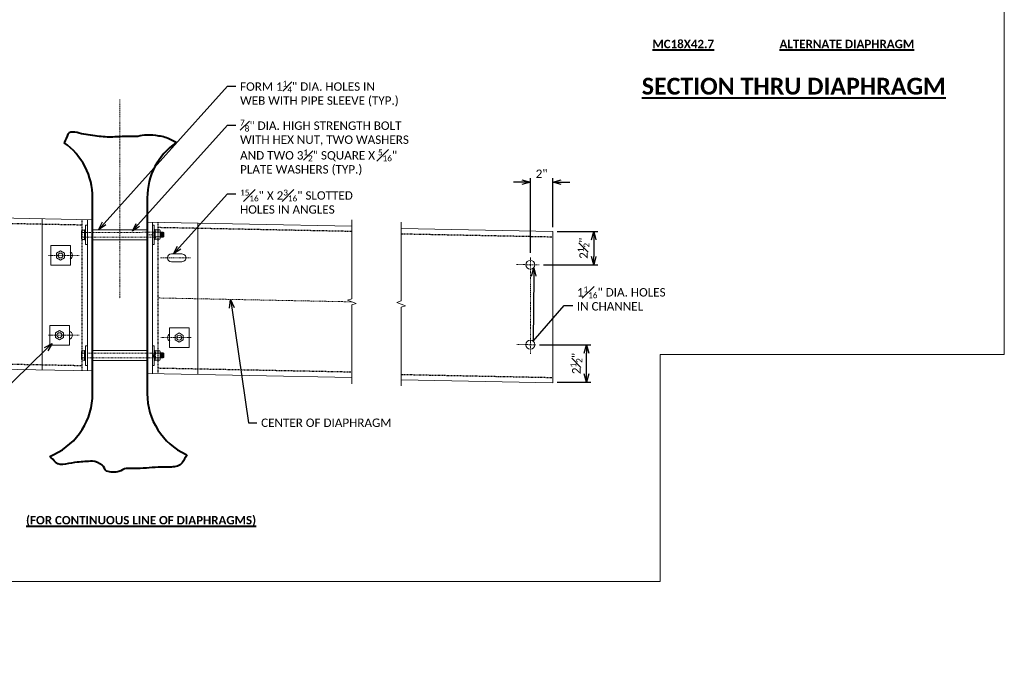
# Model space of a CAD drawing. Extents: x 23 to 640, y -31 to 246.
# Tile 3 of 5: x 225 to 401, y -23 to 95. Entities that reach past the tile are written whole.
import ezdxf
from ezdxf import colors
from ezdxf.entities.mleader import LeaderData, LeaderLine
from ezdxf.math import Vec2, Vec3

# ---------------------------------------------------------------- set-up
doc = ezdxf.new("R2010")
doc.units = 0
doc.header["$MEASUREMENT"] = 0
doc.linetypes.add('Wisdot2', pattern=[0.125, 0.0625, -0.0625])
doc.linetypes.add('Wisdot4', pattern=[0.28125, 0.125, -0.0625, 0.03125, -0.0625])
for name, color, linetype, lineweight in [('B_ANNO_BREAK', 7, 'Continuous', 18), ('B_ANNO_DIM', 7, 'Continuous', 18), ('B_ANNO_TEXT_TITLE', 7, 'Continuous', 40), ('B_CNTR', 1, 'Wisdot4', 18), ('B_CNTR_GIRD', 2, 'Wisdot4', 18), ('B_CONC_GIRD', 50, 'Continuous', 40), ('B_DETAIL', 7, 'Continuous', 18), ('B_DETAIL_HIDDEN', 7, 'Wisdot2', 25), ('B_STEEL', 92, 'Continuous', 18), ('B_STEEL_BOLT', 3, 'Continuous', 18), ('B_STEEL_DIAPH', 96, 'Continuous', 18)]:
    doc.layers.add(name, color=color, linetype=linetype, lineweight=lineweight)
doc.layers.add('B_ANNO_NOPLOT', color=47, linetype='Continuous', lineweight=18, plot=False)
doc.styles.get("Standard").update_dxf_attribs({"font": 'calibri.ttf'})
doc.styles.add('Subtitle', font='calibrib.ttf', dxfattribs={"height": 0.0625})
doc.styles.add('Title', font='calibrib.ttf', dxfattribs={"height": 0.125})
doc.dimstyles.new('Annotative', dxfattribs={"dimscale": 0, "dimtxt": 0.0625, "dimasz": 0.0625, "dimexe": 0.03125, "dimexo": 0.03125, "dimgap": 0.03125, "dimtad": 1, "dimdec": 3, "dimzin": 3, "dimdsep": 46, "dimlunit": 4, "dimtxsty": 'Standard', "dimblk": 'OPEN30', "dimcen": 0.03125, "dimaunit": 1, "dimadec": 0, "dimazin": 3, "dimtfac": 0.75, "dimtdec": 3, "dimtofl": 0, "dimtmove": 0, "dimatfit": 3, "dimldrblk": 'OPEN30', "dimfxl": 1, "dimtfill": 1, "dimfrac": 1, "dimtolj": 1, "dimtzin": 0, "dimarcsym": 0})

# ---------------------------------------------------------------- blocks, each defined once
blk = doc.blocks.new('INS_GSTDIA_BASE')
at = {"layer": 'B_ANNO_NOPLOT', "flags": 128}
blk.add_lwpolyline([(0, 252), (323.93, 252), (323.93, 238.86), (378, 238.86), (378, 40.5), (316.57, 40.5), (316.57, 0), (0, 0), (0, 252)], dxfattribs=at)
blk.add_lwpolyline([(0, 0), (0, 252), (323.93, 252), (323.93, 238.86), (378, 238.86), (378, 40.5), (316.57, 40.5), (316.57, 0)], close=True, dxfattribs=at)
blk = doc.blocks.new('_Open30')
at = {"color": 0, "linetype": 'ByBlock', "lineweight": -2}
for p, q in [((-1, 0.27), (0, 0)), ((0, 0), (-1, -0.27)), ((0, 0), (-1, 0))]:
    blk.add_line(p, q, dxfattribs=at)
blk = doc.blocks.new('*D917')
at = {"layer": 'B_ANNO_DIM', "color": 0, "lineweight": -2, "transparency": 16777216}
for p, q in [((295.05, 42.24), (304.16, 42.24)), ((303.41, 37.04), (303.41, 40.74)), ((298.17, 35.54), (304.16, 35.54))]:
    blk.add_line(p, q, dxfattribs=at)
at = {"layer": 'Defpoints', "color": 0, "transparency": 16777216}
for p in [(294.3, 42.24), (303.41, 42.24), (297.42, 35.54)]:
    blk.add_point(p, dxfattribs=at)
at = {"layer": 'B_ANNO_DIM', "color": 0, "lineweight": -2, "transparency": 16777216, "xscale": 1.5, "yscale": 1.5, "zscale": 1.5}
for p, rotation in [((303.41, 42.24), 90), ((303.41, 35.54), 270)]:
    blk.add_blockref('_Open30', p, dxfattribs=dict(at, rotation=rotation))
at = {"layer": 'B_ANNO_DIM', "color": 0, "transparency": 16777216, "insert": (301.6, 38.89), "char_height": 1.5, "attachment_point": 5, "rotation": 90}
blk.add_mtext('\\A1;2{\\H0.7x;\\S1#2;}"', dxfattribs=at)
blk = doc.blocks.new('*D938')
at = {"layer": 'B_ANNO_DIM', "color": 0, "lineweight": -2, "transparency": 16777216}
for p, q in [((298.17, 62.47), (305.45, 62.47)), ((304.7, 60.97), (304.7, 58)), ((295.73, 56.5), (305.45, 56.5))]:
    blk.add_line(p, q, dxfattribs=at)
at = {"layer": 'Defpoints', "color": 0, "transparency": 16777216}
for p in [(297.42, 62.47), (294.98, 56.5), (304.7, 56.5)]:
    blk.add_point(p, dxfattribs=at)
at = {"layer": 'B_ANNO_DIM', "color": 0, "lineweight": -2, "transparency": 16777216, "xscale": 1.5, "yscale": 1.5, "zscale": 1.5}
for p, rotation in [((304.7, 62.47), 90), ((304.7, 56.5), 270)]:
    blk.add_blockref('_Open30', p, dxfattribs=dict(at, rotation=rotation))
at = {"layer": 'B_ANNO_DIM', "color": 0, "transparency": 16777216, "insert": (302.89, 59.48), "char_height": 1.5, "attachment_point": 5, "rotation": 90}
blk.add_mtext('\\A1;2{\\H0.7x;\\S1#2;}"', dxfattribs=at)
blk = doc.blocks.new('*D932')
at = {"layer": 'B_ANNO_DIM', "color": 0, "lineweight": -2, "transparency": 16777216}
for p, q in [((291.9, 71.27), (290.4, 71.27)), ((293.4, 58.66), (293.4, 72.02)), ((297.42, 63.22), (297.42, 72.02)), ((298.92, 71.27), (300.42, 71.27))]:
    blk.add_line(p, q, dxfattribs=at)
at = {"layer": 'Defpoints', "color": 0, "transparency": 16777216}
for p in [(297.42, 71.27), (297.42, 62.47), (293.4, 57.91)]:
    blk.add_point(p, dxfattribs=at)
at = {"layer": 'B_ANNO_DIM', "color": 0, "lineweight": -2, "transparency": 16777216, "xscale": 1.5, "yscale": 1.5, "zscale": 1.5}
blk.add_blockref('_Open30', (293.4, 71.27), dxfattribs=at)
at = {"layer": 'B_ANNO_DIM', "color": 0, "lineweight": -2, "transparency": 16777216, "xscale": 1.5, "yscale": 1.5, "zscale": 1.5, "rotation": 180}
blk.add_blockref('_Open30', (297.42, 71.27), dxfattribs=at)
at = {"layer": 'B_ANNO_DIM', "color": 0, "transparency": 16777216, "insert": (295.41, 72.78), "char_height": 1.5, "attachment_point": 5}
blk.add_mtext('\\A1;2"', dxfattribs=at)
blk = doc.blocks.new('*U16')
at = {"layer": 'B_STEEL_BOLT'}
for p, q in [((0, 0.83), (-0.72, 0.41)), ((-0.72, 0.41), (-0.72, -0.42)), ((0.72, 0.41), (0, 0.83)), ((0.72, -0.42), (0.72, 0.41)), ((-0.72, -0.42), (0, -0.83)), ((0, -0.83), (0.72, -0.42))]:
    blk.add_line(p, q, dxfattribs=at)
blk.add_circle((0, 0), 0.438, dxfattribs=at)
blk = doc.blocks.new('36WNUT')
at = {"layer": 'B_STEEL_BOLT'}
blk.add_lwpolyline([(-1.75, 1.75), (-1.75, -1.75), (1.75, -1.75), (1.75, 1.75)], close=True, dxfattribs=at)
blk.add_blockref('*U16', (0, 0))
blk = doc.blocks.new('*U908')
at = {"layer": 'B_STEEL_BOLT'}
h = blk.add_hatch(dxfattribs=at)
h.set_pattern_fill('ANSI31', color=256, scale=0.75, angle=230)
h.set_pattern_definition([(275, (227.66219, 61.91185), (0.093393, 0.008171), [])])
h.paths.add_polyline_path([(227.3184, 61.4743), (227.8285, 61.4744), (227.9535, 61.5369), (227.9535, 62.2869), (227.8285, 62.3494), (227.3184, 62.3493)])
h = blk.add_hatch(dxfattribs=at)
h.set_pattern_fill('ANSI31', color=256, scale=0.75, angle=230)
h.set_pattern_definition([(275, (227.66616, 40.34985), (0.093393, 0.008171), [])])
h.paths.add_polyline_path([(227.3224, 39.9123), (227.8325, 39.9124), (227.9575, 39.9749), (227.9575, 40.7249), (227.8325, 40.7874), (227.3224, 40.7873)])
at = {"layer": 'B_ANNO_BREAK', "linetype": 'Continuous', "elevation": 0.8422, "flags": 128}
for points in [[(261.5313, 35.2875), (261.5313, 49.35), (262.3041, 49.6312), (260.7586, 50.1937), (261.5313, 50.475), (261.5313, 64.5375)], [(270.3387, 34.8833), (270.3387, 48.9458), (271.1114, 49.227), (269.5659, 49.7895), (270.3387, 50.0708), (270.3387, 64.1333)]]:
    blk.add_lwpolyline(points, dxfattribs=at)
at = {"layer": 'B_ANNO_NOPLOT', "flags": 128}
blk.add_lwpolyline([(0, 252), (323.9277, 252), (323.9277, 238.8552), (378, 238.8552), (378, 40.4996), (316.5708, 40.4996), (316.5708, 0), (0, 0), (0, 252)], dxfattribs=at)
at = {"layer": 'B_CNTR'}
for p, q in [((226.2353, 61.8925, 0.8422), (225.0133, 61.8925, 0.8422)), ((207.3963, 58.1945, 0.8422), (212.8383, 58.1945, 0.8422)), ((232.7222, 57.7497, 0.8422), (227.2802, 57.7497, 0.8422)), ((294.9798, 56.5013, 0.8422), (290.7333, 56.5864, 0.8422)), ((293.3975, 40.6121, 0.8422), (293.3975, 57.9103, 0.8422)), ((261.5313, 49.9107, 0.8422), (226.8843, 50.6055, 0.8422)), ((207.3963, 43.9445, 0.8422), (212.8383, 43.9445, 0.8422)), ((232.8723, 43.5185, 0.8422), (227.4303, 43.5185, 0.8422)), ((294.3, 42.2389, 0.8422), (290.9687, 42.3057, 0.8422))]:
    blk.add_line(p, q, dxfattribs=at)
at = {"layer": 'B_CNTR_GIRD'}
blk.add_line((220.1343, 86.0555, 0.8422), (220.1343, 50.5398, 0.8422), dxfattribs=at)
at = {"layer": 'B_CONC_GIRD', "elevation": 0.8422}
for points in [[(207.6033, 22.3065), (208.3433, 22.6525, 0.29049946), (215.2593, 33.5285), (215.2593, 68.4925, 0.24400429), (210.1563, 78.3165)], [(230.1543, 78.3525, 0.2459554), (225.0073, 68.4925), (225.0073, 33.5285, 0.2914147), (231.9233, 22.6525), (232.0883, 22.5755)]]:
    blk.add_lwpolyline(points, format="xyb", dxfattribs=at)
at = {"layer": 'B_CONC_GIRD'}
for points, knots in [([(230.1543, 78.3525, 0.8422), (229.6753, 78.5901, 0.8422), (229.1963, 78.8278, 0.8422), (228.7173, 79.0655, 0.8422), (228.0451, 79.399, 0.8422), (227.2752, 79.4882, 0.8422), (226.5283, 79.5915, 0.8422), (225.8596, 79.6839, 0.8422), (225.1801, 79.7243, 0.8422), (224.5143, 79.6785, 0.8422), (223.9868, 79.6422, 0.8422), (223.4706, 79.4286, 0.8422), (222.9383, 79.4165, 0.8422), (222.2381, 79.4005, 0.8422), (221.5367, 79.4298, 0.8422), (220.8363, 79.4165, 0.8422), (219.9606, 79.3998, 0.8422), (219.0848, 79.3208, 0.8422), (218.2093, 79.3285, 0.8422), (217.2428, 79.3369, 0.8422), (216.2809, 79.4618, 0.8422), (215.3193, 79.5915, 0.8422), (214.7615, 79.6667, 0.8422), (214.2084, 79.7621, 0.8422), (213.6563, 79.8535, 0.8422), (213.1266, 79.9412, 0.8422), (212.6048, 80.111, 0.8422), (212.0793, 80.2045, 0.8422), (211.6649, 80.2782, 0.8422), (211.03, 80.2402, 0.8422), (210.8543, 79.8535, 0.8422), (210.6217, 79.3411, 0.8422), (210.389, 78.8288, 0.8422), (210.1563, 78.3165, 0.8422)], [0, 0, 0, 0, 0.0750912, 0.0750912, 0.0750912, 0.1804755, 0.1804755, 0.1804755, 0.27483918, 0.27483918, 0.27483918, 0.34962455, 0.34962455, 0.34962455, 0.44801962, 0.44801962, 0.44801962, 0.57105902, 0.57105902, 0.57105902, 0.70689955, 0.70689955, 0.70689955, 0.78570511, 0.78570511, 0.78570511, 0.8613312, 0.8613312, 0.8613312, 0.92098119, 0.92098119, 0.92098119, 1, 1, 1, 1]), ([(232.0883, 22.5755, 0.8422), (231.8057, 22.1125, 0.8422), (231.523, 21.6495, 0.8422), (231.2403, 21.1865, 0.8422), (230.8789, 20.5944, 0.8422), (230.0076, 20.4378, 0.8422), (229.3143, 20.3985, 0.8422), (228.5265, 20.3538, 0.8422), (227.735, 20.4573, 0.8422), (226.9493, 20.3985, 0.8422), (226.2489, 20.3461, 0.8422), (225.5503, 20.2593, 0.8422), (224.8483, 20.2225, 0.8422), (224.0897, 20.1827, 0.8422), (223.3304, 20.1613, 0.8422), (222.5713, 20.1355, 0.8422), (222.1337, 20.1206, 0.8422), (221.695, 20.1493, 0.8422), (221.2573, 20.1355, 0.8422), (220.7862, 20.1206, 0.8422), (220.3871, 19.721, 0.8422), (219.9443, 19.6095, 0.8422), (219.2586, 19.4368, 0.8422), (218.4333, 19.3963, 0.8422), (217.7553, 19.6975, 0.8422), (217.3489, 19.8781, 0.8422), (217.3527, 20.5176, 0.8422), (216.9673, 20.7485, 0.8422), (216.4139, 21.0801, 0.8422), (215.8427, 21.4532, 0.8422), (215.2153, 21.4485, 0.8422), (214.3111, 21.4416, 0.8422), (213.4064, 21.3095, 0.8422), (212.5013, 21.2735, 0.8422), (211.2192, 21.2224, 0.8422), (209.5617, 20.3706, 0.8422), (208.6483, 21.2735, 0.8422), (208.3, 21.6178, 0.8422), (207.9517, 21.9621, 0.8422), (207.6033, 22.3065, 0.8422)], [0, 0, 0, 0, 0.06113008, 0.06113008, 0.06113008, 0.13929757, 0.13929757, 0.13929757, 0.22813425, 0.22813425, 0.22813425, 0.30733069, 0.30733069, 0.30733069, 0.39292423, 0.39292423, 0.39292423, 0.44228211, 0.44228211, 0.44228211, 0.49541289, 0.49541289, 0.49541289, 0.57770488, 0.57770488, 0.57770488, 0.62704773, 0.62704773, 0.62704773, 0.69791667, 0.69791667, 0.69791667, 0.80007457, 0.80007457, 0.80007457, 0.9448051, 0.9448051, 0.9448051, 1, 1, 1, 1])]:
    blk.add_open_spline(points, degree=3, knots=knots, dxfattribs=at)
at = {"layer": 'B_DETAIL'}
for centre in [(293.3988, 56.5254, 0.8422), (293.39, 42.2622, 0.8422)]:
    blk.add_circle(centre, 0.7965, dxfattribs=at)
at = {"layer": 'B_DETAIL_HIDDEN'}
for p, q in [((188.1793, 64.1735, 0.8422), (213.3653, 63.6705, 0.8422)), ((213.3843, 37.6075, 0.8422), (213.3843, 64.6075, 0.8422)), ((226.8843, 64.105, 0.8422), (226.8843, 37.105, 0.8422)), ((261.5233, 62.4745, 0.8422), (226.8653, 63.1695, 0.8422)), ((270.3387, 62.0703, 0.8422), (297.4187, 61.5293, 0.8422)), ((188.1793, 39.0495, 0.8422), (213.4033, 38.5435, 0.8422)), ((261.5393, 37.3505, 0.8422), (226.9033, 38.0425, 0.8422)), ((270.3387, 36.9463, 0.8422), (297.4187, 36.4033, 0.8422))]:
    blk.add_line(p, q, dxfattribs=at)
at = {"layer": 'B_STEEL'}
for p, q in [((206.2593, 37.7505, 0.8422), (206.2593, 64.7505, 0.8422)), ((214.3213, 37.5895, 0.8422), (214.3213, 64.5895, 0.8422)), ((215.2593, 64.5705, 0.8422), (215.2593, 37.5705, 0.8422)), ((225.0093, 37.1425, 0.8422), (225.0093, 64.1425, 0.8422)), ((225.9474, 64.1237, 0.8422), (225.9474, 37.1237, 0.8422)), ((234.0093, 63.9626, 0.8422), (234.0093, 36.9626, 0.8422))]:
    blk.add_line(p, q, dxfattribs=at)
at = {"layer": 'B_STEEL', "elevation": 0.8422}
blk.add_lwpolyline([(231.1983, 58.4715, -1.00098081), (231.1983, 57.0645), (229.3233, 57.0645, -0.99795297), (229.3233, 58.4715)], format="xyb", close=True, dxfattribs=at)
at = {"layer": 'B_STEEL'}
for centre, start, end in [((210.9443, 58.1946, 0.8422), 293.739641, 66.260359), ((210.9443, 43.9446, 0.8422), 277.770383, 82.229617), ((229.3244, 43.5184, 0.8422), 113.739641, 246.260359)]:
    blk.add_arc(centre, 0.7031, start, end, dxfattribs=at)
at = {"layer": 'B_STEEL_BOLT'}
for p, q in [((213.8318, 62.2979, 0.8422), (213.3114, 62.2979, 0.8422)), ((215.2593, 62.7895, 0.8422), (225.0093, 62.7895, 0.8422)), ((227.2757, 62.3268, 0.8422), (226.4757, 62.3268, 0.8422)), ((213.8318, 61.468, 0.8422), (213.3114, 61.468, 0.8422)), ((215.2593, 60.9765, 0.8422), (225.0093, 60.9765, 0.8422)), ((227.2757, 61.4969, 0.8422), (226.4757, 61.4969, 0.8422)), ((213.8318, 40.7359, 0.8422), (213.3114, 40.7359, 0.8422)), ((215.2593, 41.2275, 0.8422), (225.0113, 41.2275, 0.8422)), ((227.2797, 40.7648, 0.8422), (226.4797, 40.7648, 0.8422)), ((213.8318, 39.906, 0.8422), (213.3114, 39.906, 0.8422)), ((215.2593, 39.4145, 0.8422), (225.0113, 39.4145, 0.8422)), ((227.2797, 39.9349, 0.8422), (226.4797, 39.9349, 0.8422))]:
    blk.add_line(p, q, dxfattribs=at)
at = {"layer": 'B_STEEL_BOLT', "elevation": 0.8422}
for points in [[(214.3213, 60.133), (214.0088, 60.133), (214.0088, 63.633), (214.3213, 63.633)], [(225.9434, 60.133), (226.2559, 60.133), (226.2559, 63.633), (225.9434, 63.633)], [(213.8318, 62.7129), (213.3114, 62.7129), (213.2687, 62.5879), (213.2687, 61.178), (213.3114, 61.053), (213.8318, 61.053)], [(214.0088, 62.774), (213.8318, 62.774), (213.8318, 60.992), (214.0088, 60.992)], [(226.256, 62.8028), (226.433, 62.8028), (226.433, 61.0208), (226.256, 61.0209)], [(226.4955, 62.7418), (227.2559, 62.7418), (227.3184, 62.6168), (227.3184, 61.2069), (227.2559, 61.0819), (226.4955, 61.0819), (226.433, 61.2069), (226.433, 62.6168)], [(227.3184, 62.3493), (227.8285, 62.3494), (227.9535, 62.2869), (227.9535, 61.5369), (227.8285, 61.4744), (227.3184, 61.4743)], [(213.8318, 41.1509), (213.3114, 41.1509), (213.2687, 41.0259), (213.2687, 39.616), (213.3114, 39.491), (213.8318, 39.491)], [(214.0088, 41.212), (213.8318, 41.212), (213.8318, 39.43), (214.0088, 39.43)], [(214.3213, 38.571), (214.0088, 38.571), (214.0088, 42.071), (214.3213, 42.071)], [(225.9474, 38.571), (226.2599, 38.571), (226.2599, 42.071), (225.9474, 42.071)], [(226.26, 41.2408), (226.437, 41.2408), (226.437, 39.4588), (226.26, 39.4589)], [(226.4995, 41.1798), (227.2599, 41.1798), (227.3224, 41.0548), (227.3224, 39.6449), (227.2599, 39.5199), (226.4995, 39.5199), (226.437, 39.6449), (226.437, 41.0548)], [(227.3224, 40.7873), (227.8325, 40.7874), (227.9575, 40.7249), (227.9575, 39.9749), (227.8325, 39.9124), (227.3224, 39.9123)]]:
    blk.add_lwpolyline(points, close=True, dxfattribs=at)
at = {"layer": 'B_STEEL_BOLT', "linetype": 'Wisdot2', "elevation": 0.8422}
for points in [[(213.8318, 62.3205), (226.4332, 62.3241), (226.4332, 61.4491), (213.8318, 61.4455)], [(214.3213, 40.7585), (226.26, 40.7585), (226.26, 39.8835), (214.3213, 39.8835)]]:
    blk.add_lwpolyline(points, close=True, dxfattribs=at)
for points in [[(226.1563, 61.449), (226.1563, 62.324)], [(226.145, 39.8835), (226.145, 40.7585)]]:
    blk.add_lwpolyline(points, dxfattribs=at)
at = {"layer": 'B_STEEL_BOLT'}
for centre, radius, start, end in [((218.2881, 63.1786, 0.8422), 5.054, 186.711934, 190.035121), ((215.3074, 61.883, 0.8422), 2.0386, 168.255049, 191.744951), ((231.4524, 63.2075, 0.8422), 5.054, 186.711934, 190.035121), ((228.4716, 61.9118, 0.8422), 2.0386, 168.255049, 191.744951), ((222.299, 63.2075, 0.8422), 5.054, 349.964879, 353.288066), ((225.2797, 61.9118, 0.8422), 2.0386, 348.255049, 11.744951), ((218.4734, 60.56, 0.8422), 5.2413, 170.023961, 173.228244), ((231.6377, 60.5889, 0.8422), 5.2413, 170.023961, 173.228244), ((222.1137, 60.5889, 0.8422), 5.2413, 6.771756, 9.976039), ((218.2881, 41.6166, 0.8422), 5.054, 186.711934, 190.035121), ((215.3074, 40.321, 0.8422), 2.0386, 168.255049, 191.744951), ((231.4564, 41.6455, 0.8422), 5.054, 186.711934, 190.035121), ((228.4756, 40.3498, 0.8422), 2.0386, 168.255049, 191.744951), ((222.303, 41.6455, 0.8422), 5.054, 349.964879, 353.288066), ((225.2837, 40.3498, 0.8422), 2.0386, 348.255049, 11.744951), ((218.4734, 38.998, 0.8422), 5.2413, 170.023961, 173.228244), ((231.6417, 39.0269, 0.8422), 5.2413, 170.023961, 173.228244), ((222.1176, 39.0269, 0.8422), 5.2413, 6.771756, 9.976039)]:
    blk.add_arc(centre, radius, start, end, dxfattribs=at)
at = {"layer": 'B_STEEL_DIAPH'}
for p, q in [((188.1793, 65.1115, 0.8422), (215.2593, 64.5705, 0.8422)), ((225.0093, 64.1425, 0.8422), (261.5313, 63.4125, 0.8422)), ((215.2593, 37.5705, 0.8422), (188.1793, 38.1115, 0.8422)), ((261.5313, 36.4125, 0.8422), (225.0093, 37.1425, 0.8422))]:
    blk.add_line(p, q, dxfattribs=at)
at = {"layer": 'B_STEEL_DIAPH', "elevation": 0.8422}
blk.add_lwpolyline([(270.3387, 63.0083), (297.4187, 62.4673), (297.4187, 35.4673), (270.3387, 36.0083)], dxfattribs=at)
at = {"layer": 'B_STEEL_BOLT'}
for p in [(209.5338, 58.1945, 0.8422), (209.3458, 43.9445, 0.8422), (230.7152, 43.5185, 0.8422)]:
    blk.add_blockref('36WNUT', p, dxfattribs=at)
at = {"layer": 'B_ANNO_TEXT_TITLE', "line_spacing_factor": 0.8}
for s, insert, char_height, attachment_point, style in [('{\\L\\C256;MC18X42.7}', (315.1827, 96.7073, 0.8422), 1.5, 1, 'Subtitle'), ('{\\L\\C256;ALTERNATE DIAPHRAGM}', (337.873, 96.7073, 0.8422), 1.5, 1, 'Subtitle'), ('{\\L\\C256;SECTION THRU DIAPHRAGM}', (340.4058, 89.9252, 0.8422), 3, 2, 'Title'), ('{\\L\\C256;(FOR CONTINUOUS LINE OF DIAPHRAGMS)}', (223.9008, 11.6673, 0.8422), 1.5, 2, 'Subtitle')]:
    blk.add_mtext(s, dxfattribs=dict(at, insert=insert, char_height=char_height, attachment_point=attachment_point, style=style))
at = {"layer": 'B_ANNO_DIM'}
dim = blk.add_linear_dim(base=(297.4187, 71.2713, 0.8422), p1=(293.3975, 57.9103, 0.8422), p2=(297.4187, 62.4673, 0.8422), text='2"', dimstyle='Annotative', override={"dimtfill": 0}, dxfattribs=at)
dim.commit()
dim.dimension.update_dxf_attribs({"geometry": '*D932', "text_midpoint": (295.4081, 72.7788, 0.8422)})
for base, p1, p2, picture, middle in [((304.6977, 56.5013, 0.8422), (297.4187, 62.4673, 0.8422), (294.9798, 56.5013, 0.8422), '*D938', (302.8912, 59.4843, 0.8422)), ((303.4067, 42.2389, 0.8422), (297.4187, 35.5432, 0.8422), (294.3, 42.2389, 0.8422), '*D917', (301.6002, 38.8911, 0.8422))]:
    dim = blk.add_linear_dim(base=base, p1=p1, p2=p2, angle=90, text='2{\\H0.7x;\\S1#2;}"', dimstyle='Annotative', override={"dimtfill": 0}, dxfattribs=at)
    dim.commit()
    dim.dimension.update_dxf_attribs({"geometry": picture, "text_midpoint": middle})
ml = blk.add_multileader_mtext('Standard', dxfattribs=at)
ml.set_content('\\A1;FORM 1{\\H0.7x;\\S1#4;}" DIA. HOLES IN\\PWEB WITH PIPE SLEEVE (TYP.)', color=256)
ml.set_leader_properties()
ml.set_arrow_properties(name='OPEN30')
ml.build(insert=Vec2(0, 0))
ml.multileader.update_dxf_attribs({"dogleg_length": 0.0625, "arrow_head_size": 1.5, "scale": 24})
ctx = ml.context
ctx.base_point, ctx.scale, ctx.char_height, ctx.arrow_head_size, ctx.landing_gap_size, ctx.plane_origin = Vec3(240.8259, 88.4538, 0.8422), 24, 1.5, 1.5, 0.75, Vec3(220.6365, 62.7895, 0.8422)
notes = []
notes.append((ctx, [(0, (1, 1, 0), (239.3259, 88.4538, 0.8422), (1, 0), 1.5, [(0, [(216.3062, 62.7895, 0.8422)], 0, [])])]))
ctx.mtext.insert, ctx.mtext.flow_direction = Vec3(241.5759, 89.4029, 0.8422), 5
ml = blk.add_multileader_mtext('Standard', dxfattribs=at)
ml.set_content('\\A1;{\\H0.7x;\\S7#8;}" DIA. HIGH STRENGTH BOLT\\PWITH HEX NUT, TWO WASHERS\\PAND TWO 3{\\H0.7x;\\S1#2;}" SQUARE X {\\H0.7x;\\S5#16;}" \\PPLATE WASHERS (TYP.)', color=256)
ml.set_leader_properties()
ml.set_arrow_properties(name='OPEN30')
ml.build(insert=Vec2(0, 0))
ml.multileader.update_dxf_attribs({"dogleg_length": 0.0625, "arrow_head_size": 1.5, "scale": 24})
ctx = ml.context
ctx.base_point, ctx.scale, ctx.char_height, ctx.arrow_head_size, ctx.landing_gap_size, ctx.plane_origin = Vec3(240.8259, 81.4712, 0.8422), 24, 1.5, 1.5, 0.75, Vec3(222.345, 62.5395, 0.8422)
notes.append((ctx, [(0, (1, 1, 0), (239.3259, 81.4712, 0.8422), (1, 0), 1.5, [(0, [(222.345, 62.5395, 0.8422)], 0, [])])]))
ctx.mtext.insert, ctx.mtext.flow_direction = Vec3(241.5759, 82.4202, 0.8422), 5
ml = blk.add_multileader_mtext('Standard', dxfattribs=at)
ml.set_content('\\A1;{\\H0.7x;\\C256;\\S15#16;\\H1.42857x;" X 2\\H0.7x;\\S3#16;\\H1.42857x;" SLOTTED\\PHOLES IN ANGLES}', color=256)
ml.set_leader_properties()
ml.set_arrow_properties(name='OPEN30')
ml.build(insert=Vec2(0, 0))
ml.multileader.update_dxf_attribs({"dogleg_length": 0.0625, "arrow_head_size": 1.5, "scale": 24})
ctx = ml.context
ctx.base_point, ctx.scale, ctx.char_height, ctx.arrow_head_size, ctx.landing_gap_size, ctx.plane_origin = Vec3(240.8259, 69.1943, 0.8422), 24, 1.5, 1.5, 0.75, Vec3(231.5185, 58.3949, 0.8422)
notes.append((ctx, [(0, (1, 1, 0), (239.3259, 69.1943, 0.8422), (1, 0), 1.5, [(0, [(229.708, 58.4715, 0.8422)], 0, [])])]))
ctx.mtext.insert, ctx.mtext.flow_direction = Vec3(241.5759, 69.9553, 0.8422), 5
ml = blk.add_multileader_mtext('Standard', dxfattribs=at)
ml.set_content('\\A1;1{\\H0.7x;\\S1#16;}" DIA. HOLES\\PIN CHANNEL', color=256)
ml.set_leader_properties()
ml.set_arrow_properties(name='OPEN30')
ml.build(insert=Vec2(0, 0))
ml.multileader.update_dxf_attribs({"text_left_attachment_type": 3, "dogleg_length": 0.0625, "arrow_head_size": 1.5, "scale": 24})
ctx = ml.context
ctx.base_point, ctx.scale, ctx.char_height, ctx.arrow_head_size, ctx.landing_gap_size, ctx.plane_origin = Vec3(300.9496, 49.2612, 0.8422), 24, 1.5, 1.5, 0.75, Vec3(293.9987, 56.0015, 0.8422)
ctx.left_attachment = 3
notes.append((ctx, [(0, (1, 1, 0), (299.4496, 49.2612, 0.8422), (1, 0), 1.5, [(1, [(293.9987, 56.0015, 0.8422), (293.9114, 42.8643, 0.8422)], 0, [])])]))
ctx.mtext.insert, ctx.mtext.flow_direction = Vec3(301.6996, 52.6594, 0.8422), 5
ml = blk.add_multileader_mtext('Standard', dxfattribs=at)
ml.set_content('CENTER OF DIAPHRAGM', color=256)
ml.set_leader_properties()
ml.set_arrow_properties(name='OPEN30')
ml.build(insert=Vec2(0, 0))
ml.multileader.update_dxf_attribs({"dogleg_length": 0.0625, "arrow_head_size": 1.5, "scale": 24})
ctx = ml.context
ctx.base_point, ctx.scale, ctx.char_height, ctx.arrow_head_size, ctx.landing_gap_size, ctx.plane_origin = Vec3(244.5823, 28.3075, 0.8422), 24, 1.5, 1.5, 0.75, Vec3(239.8944, 50.3446, 0.8422)
notes.append((ctx, [(0, (1, 1, 0), (243.0823, 28.3075, 0.8422), (1, 0), 1.5, [(0, [(239.8944, 50.3446, 0.8422)], 0, [])])]))
ctx.mtext.insert, ctx.mtext.flow_direction = Vec3(245.3323, 29.0684, 0.8422), 5
ml = blk.add_multileader_mtext('Standard', dxfattribs=at)
ml.set_content('\\A1;{\\H0.7x;\\S7#8;}" DIA. HIGH STRENGTH BOLT\\PWITH HEX NUT,  TWO WASHERS\\PAND TWO 3{\\H0.7x;\\S1#2;}" X SQUARE X {\\H0.7x;\\S5#16;}"\\PPLATE WASHERS (TYP.)', color=256)
ml.set_leader_properties()
ml.set_arrow_properties(name='OPEN30')
ml.build(insert=Vec2(0, 0))
ml.multileader.update_dxf_attribs({"dogleg_length": 0.0625, "arrow_head_size": 1.5, "scale": 24})
ctx = ml.context
ctx.base_point, ctx.scale, ctx.char_height, ctx.arrow_head_size, ctx.landing_gap_size, ctx.plane_origin = Vec3(162.5091, 31.1157, 0.8422), 24, 1.5, 1.5, 0.75, Vec3(147.2257, 41.9685, 0.8422)
notes.append((ctx, [(1, (1, 1, 0), (196.3503, 31.1157, 0.8422), (-1, 0), 1.5, [(0, [(147.2257, 41.9685, 0.8422)], 0, []), (1, [(208.0393, 42.4945, 0.8422)], 0, [])])]))
ctx.mtext.insert, ctx.mtext.flow_direction = Vec3(163.2591, 32.0648, 0.8422), 5
for ctx, leaders in notes:
    for number, flags, end, landing, length, lines in leaders:
        leader = LeaderData()
        leader.index, (leader.has_last_leader_line, leader.has_dogleg_vector, leader.attachment_direction) = number, flags
        leader.last_leader_point, leader.dogleg_vector, leader.dogleg_length = Vec3(end), Vec3(landing), length
        for number, points, colour, breaks in lines:
            line = LeaderLine()
            line.index, line.vertices, line.color, line.breaks = number, Vec3.list(points), colors.encode_raw_color(colour), breaks
            leader.lines.append(line)
        ctx.leaders.append(leader)

msp = doc.modelspace()

# ---------------------------------------------------------------- block references
msp.add_blockref('INS_GSTDIA_BASE', (23.26, -5.73, -0.84))

# ---------------------------------------------------------------- next in the draw order: block references
msp.add_blockref('*U908', (23.26, -5.73, -0.84))

doc.saveas('drawing.dxf')
